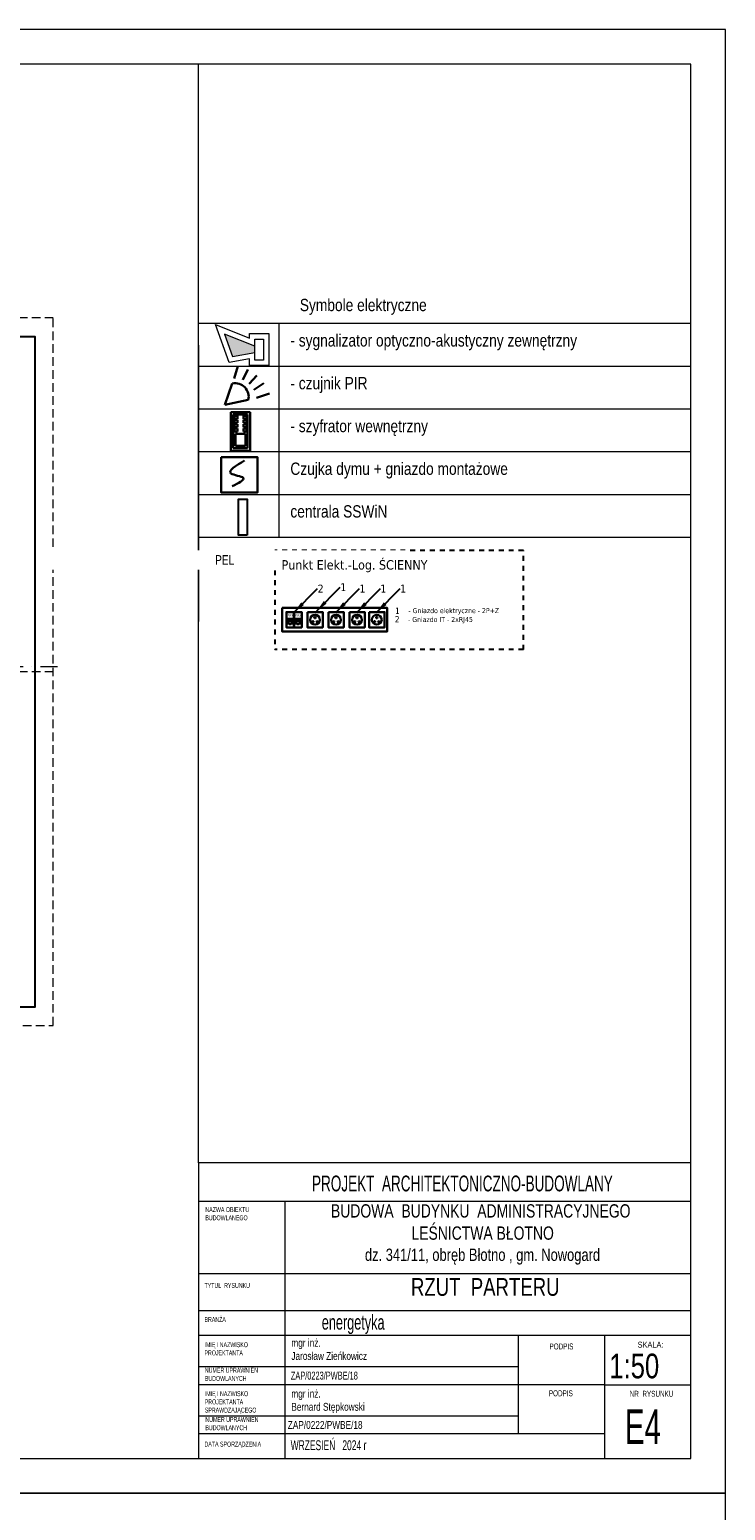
# Model space of a CAD drawing. Header units: inches. Extents: x 45159 to 108059, y -33626 to -17950.
# Tile 37 of 38: x 52852 to 53559, y -19452 to -17950. Entities that reach past the tile are written whole.
import ezdxf
from ezdxf.enums import TextEntityAlignment as Align

# ---------------------------------------------------------------- set-up
doc = ezdxf.new("R2010")
doc.units = ezdxf.units.IN
doc.header["$MEASUREMENT"] = 0
for name, pattern in [('DASHDOT', [1, 0.5, -0.25, 0, -0.25]), ('HIDDEN', [0.375, 0.25, -0.125]), ('JIS_02_1.0', [2, 1, -1])]:
    doc.linetypes.add(name, pattern=pattern)
for name, color, linetype in [('# teletechnika', 102, 'Continuous'), ('---TABELKA -OPISY', 7, 'Continuous'), ('--zest.powiezchni', 7, 'Continuous'), ('A36-obrzeże', 252, 'Continuous')]:
    doc.layers.add(name, color=color, linetype=linetype)
for name, color, linetype, lineweight in [('#_EL_opis', 7, 'Continuous', 20), ('A--tabelka rysunku', 7, 'Continuous', 0), ('DK SAP', 1, 'Continuous', 13), ('DK SSWIN', 220, 'Continuous', 30), ('gniazdo', 7, 'Continuous', 13), ('IE', 1, 'Continuous', 30), ('IE_opis_tab', 1, 'Continuous', 30), ('LUXIONA', 140, 'Continuous', 20), ('p--dach', 7, 'Continuous', 30), ('p--osie konstr', 7, 'DASHDOT', 15)]:
    doc.layers.add(name, color=color, linetype=linetype, lineweight=lineweight)
doc.styles.add('1-500', font='arial.ttf', dxfattribs={"width": 0.75, "height": 1.25})
doc.styles.add('Arial narrow', font='txt', dxfattribs={"width": 0.75})
doc.styles.get("Standard").update_dxf_attribs({"font": 'ARIAL.TTF', "width": 0.75})
doc.styles.add('STYL-1', font='arial.ttf', dxfattribs={"width": 0.75})
doc.styles.add('tahoma', font='tahoma.ttf')
doc.dimstyles.get("Standard").update_dxf_attribs({"dimtxt": 0.18, "dimasz": 0.18, "dimexe": 0.18, "dimexo": 0.0625, "dimgap": 0.09, "dimtad": 0, "dimtih": 1, "dimtoh": 1, "dimdec": 4, "dimzin": 0, "dimdsep": 46, "dimtxsty": 'Standard', "dimcen": 0.09, "dimadec": 0, "dimazin": 0, "dimtfac": 1, "dimtdec": 4, "dimtofl": 0, "dimtmove": 0, "dimatfit": 3, "dimfxl": 1, "dimtolj": 1, "dimtzin": 0, "dimarcsym": 0})

# ---------------------------------------------------------------- blocks, each defined once
blk = doc.blocks.new('G230')
at = {"layer": 'gniazdo', "lineweight": 30}
blk.add_lwpolyline([(0, 0), (52, 0), (52, -52), (0, -52)], close=True, dxfattribs=at)
at = {"layer": 'gniazdo', "color": 7, "linetype": 'Continuous', "lineweight": 30}
for centre, radius in [((26, -26), 16.5), ((18.7, -32.8), 2.03), ((25.9, -18.5), 2.59), ((33, -32.8), 2.03)]:
    blk.add_circle(centre, radius, dxfattribs=at)
blk = doc.blocks.new('2xRJ45')
at = {"layer": 'gniazdo', "color": 30, "linetype": 'Continuous', "lineweight": 30}
for p, q in [((3.6, -22.7), (3.6, -39)), ((3.6, -22.7), (22.1, -22.7)), ((9.1, -39), (3.6, -39)), ((9.1, -41.3), (9.1, -39)), ((9.1, -41.3), (16.6, -41.3)), ((16.6, -41.3), (16.6, -39)), ((22.1, -39), (16.6, -39)), ((22.1, -22.7), (22.1, -39)), ((30.3, -22.7), (30.3, -39)), ((30.3, -22.7), (48.8, -22.7)), ((35.8, -39), (30.3, -39)), ((35.8, -41.3), (35.8, -39)), ((35.8, -41.3), (43.3, -41.3)), ((43.3, -41.3), (43.3, -39)), ((48.8, -39), (43.3, -39)), ((48.8, -22.7), (48.8, -39))]:
    blk.add_line(p, q, dxfattribs=at)
at = {"layer": 'gniazdo', "color": 5, "lineweight": 30}
for p, q in [((7.3, -35.8), (7.3, -24.8)), ((8.3, -35.8), (8.3, -24.8)), ((9.3, -35.8), (9.3, -24.8)), ((10.3, -35.8), (10.3, -24.8)), ((11.4, -35.8), (11.4, -24.8)), ((12.4, -35.8), (12.4, -24.8)), ((13.4, -35.8), (13.4, -24.8)), ((14.4, -35.8), (14.4, -24.8)), ((15.4, -35.8), (15.4, -24.8)), ((16.4, -35.8), (16.4, -24.8)), ((17.4, -35.8), (17.4, -24.8)), ((18.4, -35.8), (18.4, -24.8)), ((34, -35.8), (34, -24.8)), ((35, -35.8), (35, -24.8)), ((36, -35.8), (36, -24.8)), ((37, -35.8), (37, -24.8)), ((38.1, -35.8), (38.1, -24.8)), ((39.1, -35.8), (39.1, -24.8)), ((40.1, -35.8), (40.1, -24.8)), ((41.1, -35.8), (41.1, -24.8)), ((42.1, -35.8), (42.1, -24.8)), ((43.1, -35.8), (43.1, -24.8)), ((44.1, -35.8), (44.1, -24.8)), ((45.1, -35.8), (45.1, -24.8))]:
    blk.add_line(p, q, dxfattribs=at)
at = {"layer": 'gniazdo', "color": 3, "linetype": 'Continuous', "lineweight": 30}
for points in [[(0, -52), (25.3, -52), (25.3, 0), (0, 0)], [(26.7, -52), (52, -52), (52, 0), (26.7, 0)]]:
    blk.add_lwpolyline(points, close=True, dxfattribs=at)
at = {"layer": 'gniazdo', "lineweight": 30}
blk.add_lwpolyline([(0, 0), (52, 0), (52, -52), (0, -52)], close=True, dxfattribs=at)
at = {"layer": 'gniazdo', "lineweight": 30, "style": 'tahoma'}
for p in [(4.2, -14.2), (30.9, -14.2)]:
    blk.add_text('RJ45', height=6.37, dxfattribs=at).set_placement(p)
blk = doc.blocks.new('syg2')
at = {"layer": 'DK SAP'}
blk.add_hatch(color=256, dxfattribs=at).paths.add_polyline_path([(55486.1, -31281.5), (55431.1, -31259.5), (55445.9, -31300), (55486.1, -31292.9)])
for p, q in [((55439.6, -31311), (55414.6, -31242.5)), ((55414.6, -31242.5), (55476.5, -31267.2)), ((55486.1, -31281.5), (55431.1, -31259.5)), ((55431.1, -31259.5), (55445.9, -31300)), ((55476.5, -31267.2), (55476.5, -31258.8)), ((55476.5, -31258.8), (55511.5, -31258.8)), ((55486.1, -31306.6), (55486.1, -31268.5)), ((55486.1, -31268.5), (55501.9, -31268.5)), ((55501.9, -31268.5), (55501.9, -31306.6)), ((55511.5, -31258.8), (55511.5, -31316.3)), ((55476.5, -31304.4), (55439.6, -31311)), ((55445.9, -31300), (55486.1, -31292.9)), ((55476.5, -31316.3), (55476.5, -31304.4)), ((55501.9, -31306.6), (55486.1, -31306.6)), ((55511.5, -31316.3), (55476.5, -31316.3))]:
    blk.add_line(p, q, dxfattribs=at)
blk = doc.blocks.new('czujnik PIR')
at = {"layer": 'DK SSWIN'}
for p, q in [((68104.4, -36439.8), (68108, -36427.2)), ((68113, -36441.3), (68118.1, -36430.8)), ((68095, -36466.4), (68102.4, -36444.9)), ((68119.7, -36445.4), (68127.3, -36436.9)), ((68124.4, -36451.3), (68134.5, -36444.6)), ((68118.7, -36461.6), (68095, -36466.4)), ((68127.1, -36459.3), (68140.3, -36455.1))]:
    blk.add_line(p, q, dxfattribs=at)
blk.add_arc((68105.3, -36458.4), 13.8, 346.5892, 101.7387, dxfattribs=at)

msp = doc.modelspace()

# ---------------------------------------------------------------- linework, layer by layer
at = {"layer": '# teletechnika', "color": 5, "linetype": 'JIS_02_1.0', "ltscale": 5}
for p, q in [((53353.9, -18478.6), (53101.3, -18478.6)), ((53101.3, -18478.6), (53101.3, -18579)), ((53353.9, -18579), (53353.9, -18478.6)), ((53353.9, -18579), (53101.3, -18579))]:
    msp.add_line(p, q, dxfattribs=at)
at = {"linetype": 'Continuous', "ltscale": 12}
msp.add_lwpolyline([(53073.5, -18463), (53064.6, -18463), (53064.6, -18426.5), (53073.5, -18426.5)], close=True, dxfattribs=at)
at = {"layer": 'A--tabelka rysunku', "linetype": 'Continuous'}
for p, q in [((53024, -19099.9), (53024, -17984.9)), ((53524, -19099.9), (53024, -19099.9)), ((53524, -19139), (53024, -19139)), ((53111.5, -19139), (53111.5, -19399.9)), ((53524, -19212.4), (53024, -19212.4)), ((53524, -19212.4), (53024, -19212.4)), ((53524, -19249.9), (53024, -19249.9)), ((53524, -19274.9), (53024, -19274.9)), ((53349, -19374.9), (53349, -19274.9)), ((53436.5, -19399.9), (53436.5, -19274.9)), ((53349, -19306.9), (53024, -19306.9)), ((53436.5, -19324.9), (53024, -19324.9)), ((53436.5, -19324.9), (53524, -19324.9)), ((53349, -19356.9), (53024, -19356.9)), ((53436.5, -19374.9), (53024, -19374.9))]:
    msp.add_line(p, q, dxfattribs=at)
for points in [[(51459, -19434.9), (53559, -19434.9), (53559, -17949.9), (51459, -17949.9)], [(51459, -19434.9), (53559, -19434.9), (53559, -17949.9), (51459, -17949.9)], [(51584, -19399.9), (53524, -19399.9), (53524, -17984.9), (51584, -17984.9)], [(53024, -19399.9), (53524, -19399.9), (53524, -19099.9), (53024, -19099.9)], [(51459, -20919.9), (53559, -20919.9), (53559, -19434.9), (51459, -19434.9)], [(51459, -20919.9), (53559, -20919.9), (53559, -19434.9), (51459, -19434.9)]]:
    msp.add_lwpolyline(points, close=True, dxfattribs=at)
at = {"layer": 'A36-obrzeże', "linetype": 'Continuous', "ltscale": 35}
msp.add_lwpolyline([(52066.6, -18941.7), (51775.1, -18941.7), (51775.1, -18261.2), (52857.6, -18261.2), (52857.6, -18941.7), (52458.1, -18941.7)], dxfattribs=at)
at = {"layer": 'DK SSWIN'}
for p, q in [((53056.7, -18338), (53076.3, -18338)), ((53056.7, -18338), (53056.7, -18377.2)), ((53059.3, -18340.6), (53073.8, -18340.6)), ((53059.3, -18340.6), (53059.3, -18374.7)), ((53060.6, -18341.8), (53063.6, -18341.8)), ((53060.6, -18344.8), (53060.6, -18341.8)), ((53063.6, -18344.8), (53060.6, -18344.8)), ((53063.6, -18341.8), (53063.6, -18344.8)), ((53072.6, -18341.8), (53069.7, -18341.8)), ((53069.7, -18341.8), (53069.7, -18344.8)), ((53069.7, -18344.8), (53072.6, -18344.8)), ((53072.6, -18344.8), (53072.6, -18341.8)), ((53073.8, -18340.6), (53073.8, -18374.7)), ((53076.3, -18338), (53076.3, -18377.2)), ((53060.6, -18346), (53063.6, -18346)), ((53060.6, -18348.9), (53060.6, -18346)), ((53063.6, -18348.9), (53060.6, -18348.9)), ((53060.6, -18350.4), (53063.6, -18350.4)), ((53060.6, -18353.4), (53060.6, -18350.4)), ((53063.6, -18353.4), (53060.6, -18353.4)), ((53060.6, -18354.8), (53063.6, -18354.8)), ((53060.6, -18357.8), (53060.6, -18354.8)), ((53063.6, -18357.8), (53060.6, -18357.8)), ((53061.6, -18360.1), (53071.5, -18360.1)), ((53061.6, -18372.2), (53061.6, -18360.1)), ((53063.6, -18346), (53063.6, -18348.9)), ((53063.6, -18350.4), (53063.6, -18353.4)), ((53063.6, -18354.8), (53063.6, -18357.8)), ((53069.6, -18350.4), (53072.6, -18350.4)), ((53069.6, -18353.4), (53069.6, -18350.4)), ((53072.6, -18353.4), (53069.6, -18353.4)), ((53069.6, -18354.8), (53072.6, -18354.8)), ((53069.6, -18357.8), (53069.6, -18354.8)), ((53072.6, -18357.8), (53069.6, -18357.8)), ((53069.7, -18346), (53072.6, -18346)), ((53069.7, -18348.9), (53069.7, -18346)), ((53072.6, -18348.9), (53069.7, -18348.9)), ((53071.5, -18360.1), (53071.5, -18372.2)), ((53072.6, -18346), (53072.6, -18348.9)), ((53072.6, -18350.4), (53072.6, -18353.4)), ((53072.6, -18354.8), (53072.6, -18357.8)), ((53059.3, -18374.7), (53073.8, -18374.7)), ((53071.5, -18372.2), (53061.6, -18372.2)), ((53076.3, -18377.2), (53056.7, -18377.2))]:
    msp.add_line(p, q, dxfattribs=at)
at = {"layer": 'gniazdo', "color": 7, "lineweight": 30}
msp.add_lwpolyline([(53109, -18536.6), (53215.5, -18536.6), (53215.5, -18560.8), (53109, -18560.8)], close=True, dxfattribs=at)
at = {"layer": 'IE', "color": 3, "lineweight": 30}
msp.add_lwpolyline([(53047, -18383.7), (53083.8, -18383.7), (53083.8, -18419.6), (53047, -18419.6)], close=True, dxfattribs=at)
msp.add_open_spline([(53070.8, -18387.1), (53062, -18392.3), (53047.2, -18401), (53077, -18403.8), (53064.5, -18410.1), (53058, -18413.3)], degree=3, knots=[0, 0, 0, 0, 19.117477, 32.420597, 46.613079, 46.613079, 46.613079, 46.613079], dxfattribs=at)
at = {"layer": 'LUXIONA', "color": 7}
for p, q in [((53023.7, -18248.1), (53024, -18291.3)), ((53524, -18248.1), (53023.7, -18248.1)), ((53106, -18291.5), (53106, -18248.3)), ((53524, -18291.6), (53023.7, -18291.6)), ((53024, -18291.2), (53024, -18420.9)), ((53106, -18334.9), (53106, -18291.7)), ((53524, -18335.1), (53023.7, -18335.1)), ((53106, -18378.4), (53106, -18335.2)), ((53524, -18378.5), (53023.7, -18378.5)), ((53106, -18421.7), (53106, -18378.5)), ((53524, -18421.9), (53023.7, -18421.9)), ((53024, -18420.7), (53024, -18550.4)), ((53106, -18465.1), (53106, -18421.9)), ((53524, -18465.2), (53023.7, -18465.2)), ((53024, -18593.7), (53024, -18550.5)), ((53024, -18636.9), (53024, -18593.7)), ((53024, -18680.1), (53024, -18636.9)), ((53024, -18723.3), (53024, -18680.1))]:
    msp.add_line(p, q, dxfattribs=at)
at = {"layer": 'p--dach', "linetype": 'HIDDEN', "lineweight": 20, "ltscale": 35}
msp.add_line((52876.5, -18601.4), (51756.3, -18601.4), dxfattribs=at)
msp.add_lwpolyline([(51756.3, -18960.5), (52876.5, -18960.5), (52876.5, -18242.3), (51756.3, -18242.3)], close=True, dxfattribs=at)
at = {"layer": 'p--osie konstr', "linetype": 'DASHDOT', "ltscale": 35}
msp.add_line((52880.9, -18596.4), (51796.8, -18596.4), dxfattribs=at)

# ---------------------------------------------------------------- block references
at = {"linetype": 'Continuous', "ltscale": 12}
msp.add_blockref('czujnik PIR', (-15044.2, 18135.9), dxfattribs=at)
at = {"layer": 'DK SAP', "xscale": 0.5599999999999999, "yscale": 0.5599999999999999, "zscale": 0.5599999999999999}
msp.add_blockref('syg2', (22008.9, -753.5), dxfattribs=at)
at = {"layer": 'gniazdo', "color": 7, "lineweight": 30, "xscale": 0.3, "yscale": 0.3, "zscale": 0.3}
for name, p in [('2xRJ45', (53113.2, -18540.9)), ('G230', (53134.5, -18540.9)), ('G230', (53155.8, -18540.9)), ('G230', (53177.1, -18540.9)), ('G230', (53197.2, -18540.9))]:
    msp.add_blockref(name, p, dxfattribs=at)

# ---------------------------------------------------------------- texts
at = {"layer": '#_EL_opis', "style": 'tahoma'}
for s, height, p in [('Punkt Elekt.-Log. ŚCIENNY', 9.555, (53108.3, -18497.8)), ('- Gniazdo elektryczne - 2P+Z ', 5.096, (53237.1, -18542)), ('- Gniazdo IT - 2xRJ45', 5.096, (53236.7, -18551))]:
    msp.add_text(s, height=height, dxfattribs=at).set_placement(p)
at = {"layer": '#_EL_opis', "linetype": 'ByBlock', "attachment_point": 4, "style": 'tahoma'}
for s, insert, char_height in [('1', (53168, -18515.7), 7.96), ('2', (53145, -18517.1), 7.96), ('1', (53187.4, -18517.1), 7.96), ('1', (53208.7, -18517.1), 7.96), ('1', (53228.7, -18517.1), 7.96), ('1', (53223.5, -18539.6), 6.37), ('2', (53223.3, -18548.2), 6.37)]:
    msp.add_mtext(s, dxfattribs=dict(at, insert=insert, char_height=char_height))
at = {"layer": '---TABELKA -OPISY', "ltscale": 35, "insert": (53181, -19254), "char_height": 15, "width": 627.982, "attachment_point": 2, "style": 'Arial narrow'}
msp.add_mtext('energetyka', dxfattribs=at)
at = {"layer": '---TABELKA -OPISY', "char_height": 8, "width": 277.176, "attachment_point": 1}
for s, insert in [('{\\W0.75;mgr inż.\\PJarosław Zieńkowicz}', (53118.2, -19278.4)), ('{\\W0.75;mgr inż.\\PBernard Stępkowski}', (53118.2, -19330))]:
    msp.add_mtext(s, dxfattribs=dict(at, insert=insert))
at = {"layer": '---TABELKA -OPISY', "char_height": 8, "attachment_point": 1, "style": 'Arial narrow'}
for s, insert, width in [('\\PZAP/0223/PWBE/18', (53117.7, -19298.3), 277.176), ('{\\fArial|b0|i0|c238|p34;ZAP/0222/PWBE/18}', (53114.6, -19361.7), 219.892)]:
    msp.add_mtext(s, dxfattribs=dict(at, insert=insert, width=width))
at = {"layer": '--zest.powiezchni', "width": 0.8}
msp.add_text('Symbole elektryczne', height=12.5, dxfattribs=at).set_placement((53126.8, -18223.1), align=Align.TOP_LEFT)
for s, p in [('- sygnalizator optyczno-akustyczny zewnętrzny', (53117.2, -18271.5)), ('- czujnik PIR', (53117.2, -18314.9)), ('- szyfrator wewnętrzny', (53117.2, -18358.4)), ('Czujka dymu + gniazdo montażowe ', (53117.2, -18401.7)), ('centrala SSWiN', (53117.2, -18445))]:
    msp.add_text(s, height=12.5, dxfattribs=at).set_placement(p)
at = {"layer": 'A--tabelka rysunku', "style": 'Arial narrow'}
msp.add_text('SKALA:', height=6, dxfattribs=at).set_placement((53469.8, -19281.3), align=Align.TOP_LEFT)
at = {"layer": 'A--tabelka rysunku', "style": 'Arial narrow', "width": 0.908571}
msp.add_text('1:50', height=25, dxfattribs=at).set_placement((53441.1, -19293.4), align=Align.TOP_LEFT)
at = {"layer": 'A--tabelka rysunku', "ltscale": 35, "attachment_point": 2}
for s, insert, char_height, width, style in [('PROJEKT  ARCHITEKTONICZNO-BUDOWLANY', (53291.9, -19112.7), 16, 627.982, 'Arial narrow'), ('RZUT  PARTERU', (53315.1, -19216.7), 18, 589.376, 'STYL-1')]:
    msp.add_mtext(s, dxfattribs=dict(at, insert=insert, char_height=char_height, width=width, style=style))
at = {"layer": 'A--tabelka rysunku'}
for s, insert, char_height, width, attachment_point, style in [('{\\H0.75x;BUDOWA  BUDYNKU  ADMINISTRACYJNEGO\\P LEŚNICTWA BŁOTNO\\P\\H0.9259x; dz. 341/11, obręb Błotno , gm. Nowogard}', (53310.5, -19141.8), 18, 597.292, 2, '1-500'), ('NAZWA OBIEKTU\\PBUDOWLANEGO', (53030.9, -19144.7), 5, 277.176, 1, 'Arial narrow'), ('TYTUŁ  RYSUNKU', (53030, -19221.7), 5, 277.176, 1, 'Arial narrow'), ('BRANŻA', (53030, -19256.2), 5, 277.176, 1, 'Arial narrow'), ('IMIĘ I NAZWISKO \\PPROJEKTANTA', (53030, -19281.8), 5, 277.176, 1, 'Arial narrow'), ('PODPIS ', (53380.3, -19283.1), 6, 277.176, 1, 'Arial narrow'), ('NUMER UPRAWNIEŃ \\PBUDOWLANYCH', (53030.4, -19307.7), 5, 277.176, 1, 'Arial narrow'), ('IMIĘ I NAZWISKO \\PPROJEKTANTA\\PSPRAWDZAJĄCEGO', (53030.3, -19331.5), 5, 277.176, 1, 'Arial narrow'), ('PODPIS  ', (53379.7, -19330.6), 6, 277.176, 1, 'Arial narrow'), ('NR  RYSUNKU', (53461.8, -19331.1), 6, 72.146, 1, 'Arial narrow'), ('E4', (53456.8, -19349.9), 35, 65.097, 1, 'Arial narrow'), ('NUMER UPRAWNIEŃ \\PBUDOWLANYCH', (53030.9, -19357.7), 5, 277.176, 1, 'Arial narrow'), ('DATA SPORZĄDZENIA', (53030, -19382.7), 5, 277.176, 1, 'Arial narrow'), ('WRZESIEŃ   2024 r', (53117.5, -19381.3), 10, 277.176, 1, 'Arial narrow')]:
    msp.add_mtext(s, dxfattribs=dict(at, insert=insert, char_height=char_height, width=width, attachment_point=attachment_point, style=style))

# ---------------------------------------------------------------- leaders
at = {"layer": '#_EL_opis', "color": 7, "linetype": 'Continuous'}
for points in [[(53121.2, -18540.9), (53144.9, -18517.1)], [(53144.2, -18539.5), (53167.9, -18515.7)], [(53163.6, -18540.9), (53187.3, -18517.1)], [(53184.9, -18540.9), (53208.6, -18517.1)], [(53205, -18540.9), (53228.6, -18517.1)]]:
    msp.add_leader(points, dimstyle='Standard', override={"dimtxt": 500, "dimasz": 12, "dimlfac": 1000, "dimrnd": 100, "dimzin": 8, "dimcen": 9, "dimclrd": 6, "dimatfit": 3}, dxfattribs=at)

# ---------------------------------------------------------------- next in the draw order: texts
at = {"layer": 'IE_opis_tab', "color": 7, "lineweight": 25, "insert": (53050.5, -18488), "char_height": 9.75, "width": 359.05, "attachment_point": 5, "bg_fill": 2}
msp.add_mtext('{\\fArial|b0|i0|c0|p32;PEL}', dxfattribs=at)

doc.saveas('drawing.dxf')
